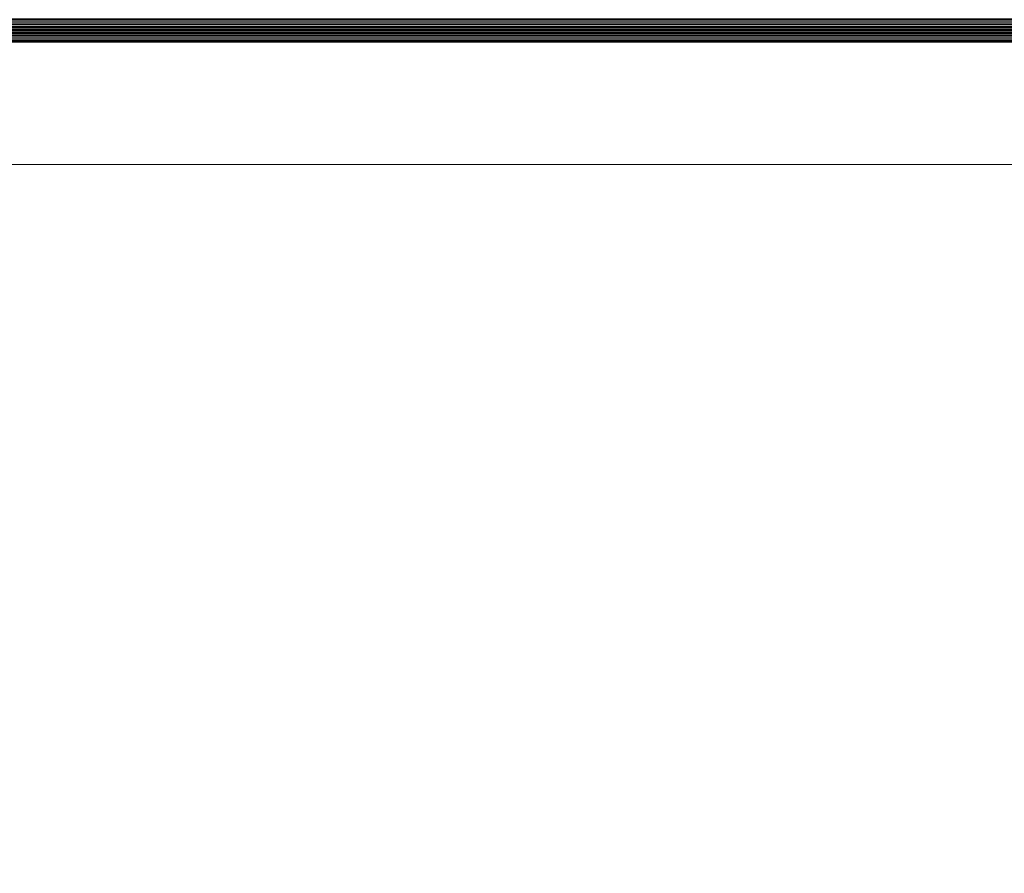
# Model space of a CAD drawing. Header units: centimetres. Extents: x -17.4 to 18.6, y -91.3 to -89.3.
# Tile 63 of 166: x -16.856 to -16.294, y -90.295 to -89.807. Entities that reach past the tile are written whole.
import ezdxf

# ---------------------------------------------------------------- set-up
doc = ezdxf.new("R2010")
doc.units = ezdxf.units.CM
doc.header["$LTSCALE"] = 2.54
doc.layers.add('Lucido design-1', color=7, linetype='Continuous')

# ---------------------------------------------------------------- blocks, each defined once
blk = doc.blocks.new('Gruppo-6-1')
at = {"color": 178, "linetype": 'Continuous', "lineweight": 9}
for points in [[(18.58108, -89.80686, -1570.11732), (-17.41892, -89.80686, -1570.11732), (-17.41892, -89.8077, -1570.11727), (18.58108, -89.8077, -1570.11727)], [(18.58108, -89.80861, -1570.33572), (-17.41892, -89.80861, -1570.33572), (-17.41892, -89.80708, -1570.33568), (18.58108, -89.80708, -1570.33568)], [(18.58108, -89.8077, -1570.11727), (-17.41892, -89.8077, -1570.11727), (-17.41892, -89.80854, -1570.11721), (18.58108, -89.80854, -1570.11721)], [(18.58108, -89.80854, -1570.11721), (-17.41892, -89.80854, -1570.11721), (-17.41892, -89.80937, -1570.11715), (18.58108, -89.80937, -1570.11715)], [(18.58108, -89.81014, -1570.33575), (-17.41892, -89.81014, -1570.33575), (-17.41892, -89.80861, -1570.33572), (18.58108, -89.80861, -1570.33572)], [(18.58108, -89.80937, -1570.11715), (-17.41892, -89.80937, -1570.11715), (-17.41892, -89.81021, -1570.11708), (18.58108, -89.81021, -1570.11708)], [(18.58108, -89.81166, -1570.33577), (-17.41892, -89.81166, -1570.33577), (-17.41892, -89.81014, -1570.33575), (18.58108, -89.81014, -1570.33575)], [(18.58108, -89.81021, -1570.11708), (-17.41892, -89.81021, -1570.11708), (-17.41892, -89.81104, -1570.11702), (18.58108, -89.81104, -1570.11702)], [(18.58108, -89.81104, -1570.11702), (-17.41892, -89.81104, -1570.11702), (-17.41892, -89.81188, -1570.11695), (18.58108, -89.81188, -1570.11695)], [(18.58108, -89.81319, -1570.3358), (-17.41892, -89.81319, -1570.3358), (-17.41892, -89.81166, -1570.33577), (18.58108, -89.81166, -1570.33577)], [(18.58108, -89.81188, -1570.11695), (-17.41892, -89.81188, -1570.11695), (-17.41892, -89.81271, -1570.11688), (18.58108, -89.81271, -1570.11688)], [(18.58108, -89.81271, -1570.11688), (-17.41892, -89.81271, -1570.11688), (-17.41892, -89.81355, -1570.1168), (18.58108, -89.81355, -1570.1168)], [(18.58108, -89.81472, -1570.33581), (-17.41892, -89.81472, -1570.33581), (-17.41892, -89.81319, -1570.3358), (18.58108, -89.81319, -1570.3358)], [(18.58108, -89.81355, -1570.1168), (-17.41892, -89.81355, -1570.1168), (-17.41892, -89.81438, -1570.11673), (18.58108, -89.81438, -1570.11673)], [(18.58108, -89.81438, -1570.11673), (-17.41892, -89.81438, -1570.11673), (-17.41892, -89.81522, -1570.11665), (18.58108, -89.81522, -1570.11665)], [(18.58108, -89.81625, -1570.33582), (-17.41892, -89.81625, -1570.33582), (-17.41892, -89.81472, -1570.33581), (18.58108, -89.81472, -1570.33581)], [(18.58108, -89.81522, -1570.11665), (-17.41892, -89.81522, -1570.11665), (-17.41892, -89.81605, -1570.11657), (18.58108, -89.81605, -1570.11657)], [(18.58108, -89.81605, -1570.11657), (-17.41892, -89.81605, -1570.11657), (-17.41892, -89.81688, -1570.11649), (18.58108, -89.81688, -1570.11649)], [(18.58108, -89.81778, -1570.33583), (-17.41892, -89.81778, -1570.33583), (-17.41892, -89.81625, -1570.33582), (18.58108, -89.81625, -1570.33582)], [(18.58108, -89.81688, -1570.11649), (-17.41892, -89.81688, -1570.11649), (-17.41892, -89.81772, -1570.1164), (18.58108, -89.81772, -1570.1164)], [(18.58108, -89.81772, -1570.1164), (-17.41892, -89.81772, -1570.1164), (-17.41892, -89.81855, -1570.11631), (18.58108, -89.81855, -1570.11631)], [(18.58108, -89.81931, -1570.33583), (-17.41892, -89.81931, -1570.33583), (-17.41892, -89.81778, -1570.33583), (18.58108, -89.81778, -1570.33583)], [(18.58108, -89.81855, -1570.11631), (-17.41892, -89.81855, -1570.11631), (-17.41892, -89.81938, -1570.11622), (18.58108, -89.81938, -1570.11622)], [(18.58108, -89.82016, -1570.33583), (-17.41892, -89.82016, -1570.33583), (-17.41892, -89.81931, -1570.33583), (18.58108, -89.81931, -1570.33583)], [(18.58108, -89.81938, -1570.11622), (-17.41892, -89.81938, -1570.11622), (-17.41892, -89.81972, -1570.11618), (18.58108, -89.81972, -1570.11618)], [(18.58108, -89.81972, -1570.11618), (-17.41892, -89.81972, -1570.11618), (-17.41892, -89.89007, -1570.1084), (18.58108, -89.89007, -1570.1084)], [(18.58108, -91.27016, -1570.33583), (-17.41892, -91.27016, -1570.33583), (-17.41892, -89.82016, -1570.33583), (18.58108, -89.82016, -1570.33583)], [(18.58108, -89.89007, -1570.1084), (-17.41892, -89.89007, -1570.1084), (-17.41892, -91.27016, -1569.74079), (18.58108, -91.27016, -1569.74079)]]:
    blk.add_3dface(points, dxfattribs=at)

msp = doc.modelspace()

# ---------------------------------------------------------------- block references
at = {"layer": 'Lucido design-1', "color": 16, "true_color": 0x880000}
msp.add_blockref('Gruppo-6-1', (0, 0), dxfattribs=at)

doc.saveas('drawing.dxf')
